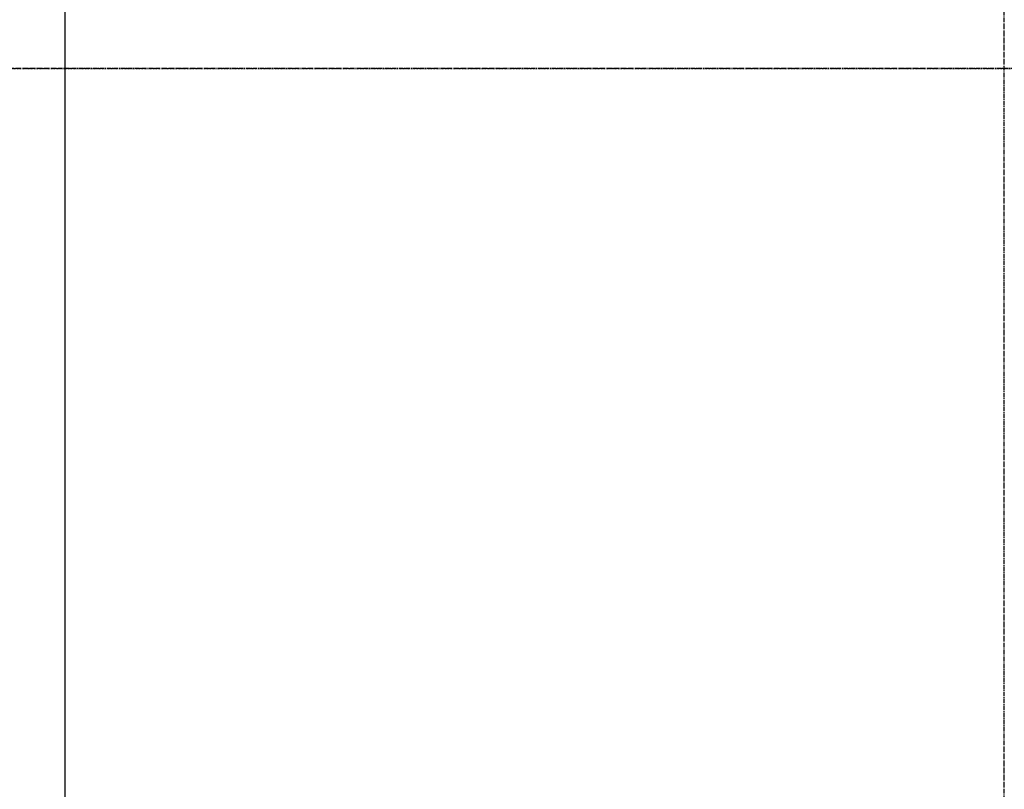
# Model space of a CAD drawing. Header units: inches. Extents: x -266 to 18759, y 463 to 1824.
# Tile 69 of 100: x 1639 to 1798, y 1377 to 1501. Entities that reach past the tile are written whole.
import ezdxf
from ezdxf import colors
from ezdxf.entities.mleader import LeaderData, LeaderLine
from ezdxf.math import Vec2, Vec3

# ---------------------------------------------------------------- set-up
doc = ezdxf.new("R2010")
doc.units = ezdxf.units.IN
doc.header["$MEASUREMENT"] = 0
doc.linetypes.add('CENTER2', pattern=[1.125, 0.75, -0.125, 0.125, -0.125])
doc.linetypes.add('Dash', pattern=[0.25, 0.125, -0.125])
for name, color, linetype in [('A-WALL-HDLN', 3, 'Dash'), ('S-ANNO-NOTE', 2, 'Continuous'), ('S-GRID', 1, 'CENTER2'), ('S-JNTS-CTLJ', 132, 'Continuous')]:
    doc.layers.add(name, color=color, linetype=linetype)
doc.styles.add('Annotative', font='romans.shx', dxfattribs={"width": 0.8, "height": 0.125})

msp = doc.modelspace()

# ---------------------------------------------------------------- linework, layer by layer
at = {"layer": 'A-WALL-HDLN'}
msp.add_lwpolyline([(249.0774, 893.2059), (249.0774, 1493.2059), (2153.0774, 1493.2059), (2153.0774, 893.2059)], dxfattribs=at)
at = {"layer": 'S-GRID', "lineweight": -3}
for p, q in [((1798.0774, 820.1184), (1798.0774, 1787.9327)), ((2229.5745, 1493.2059), (-105.9934, 1493.2059))]:
    msp.add_line(p, q, dxfattribs=at)
at = {"layer": 'S-JNTS-CTLJ'}
msp.add_line((1646.0774, 1513.2059), (1646.0774, 803.2059), dxfattribs=at)

# ---------------------------------------------------------------- leaders
at = {"layer": 'S-ANNO-NOTE', "lineweight": -3}
ml = msp.add_multileader_mtext('Standard', dxfattribs=at)
ml.set_content('INSIDE FACE OF WALL', color=256, style='Annotative')
ml.set_leader_properties(color=1, linetype='ByLayer', lineweight=-1)
ml.build(insert=Vec2(0, 0))
ml.multileader.update_dxf_attribs({"text_right_attachment_type": 3, "dogleg_length": 0.125, "arrow_head_size": 12, "scale": 96})
ctx = ml.context
ctx.base_point, ctx.scale, ctx.char_height, ctx.arrow_head_size, ctx.landing_gap_size, ctx.plane_origin = Vec3(-4.4088, 1428.9679), 96, 12, 12, 8.64, Vec3(-108.8048, 1375.7208)
ctx.right_attachment = 3
notes = []
notes.append((ctx, [(1, (1, 1, 0), (111.2712, 1408.9679), (-1, 0), 12, [(0, [(196.835, 1493.2059)], 0, [])])]))
ctx.mtext.insert, ctx.mtext.width, ctx.mtext.defined_height, ctx.mtext.flow_direction = Vec3(4.2312, 1434.9679), 101.061947, 50.638, 5
for ctx, leaders in notes:
    for number, flags, end, landing, length, lines in leaders:
        leader = LeaderData()
        leader.index, (leader.has_last_leader_line, leader.has_dogleg_vector, leader.attachment_direction) = number, flags
        leader.last_leader_point, leader.dogleg_vector, leader.dogleg_length = Vec3(end), Vec3(landing), length
        for number, points, colour, breaks in lines:
            line = LeaderLine()
            line.index, line.vertices, line.color, line.breaks = number, Vec3.list(points), colors.encode_raw_color(colour), breaks
            leader.lines.append(line)
        ctx.leaders.append(leader)

doc.saveas('drawing.dxf')
